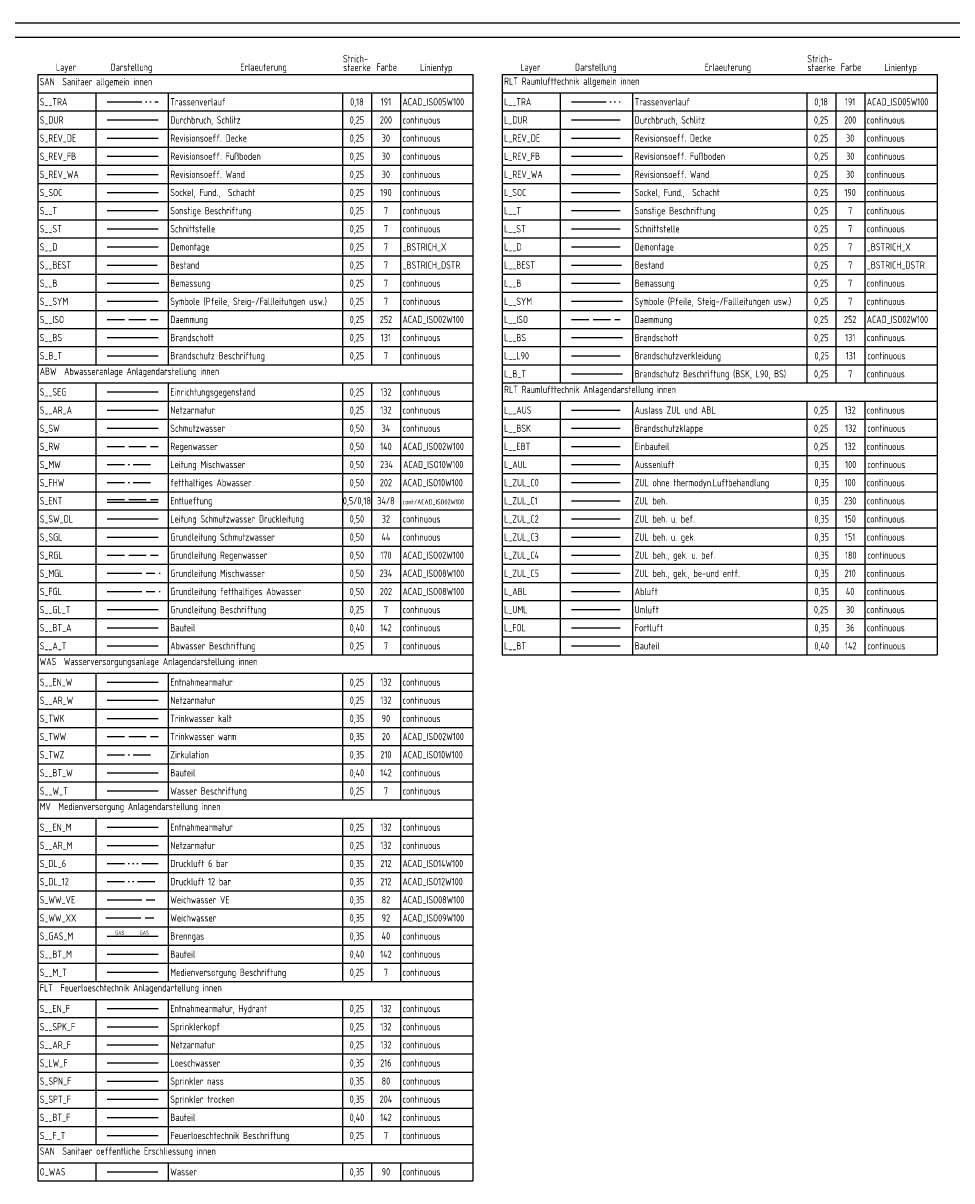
# Model space of a CAD drawing. Header units: millimetres. Extents: x 0 to 118900, y 0 to 84100.
# Tile 4 of 7: x 34500 to 66500, y 44202 to 84100. Entities that reach past the tile are written whole.
import ezdxf
from ezdxf.enums import TextEntityAlignment as Align

# ---------------------------------------------------------------- set-up
doc = ezdxf.new("R2010")
doc.units = ezdxf.units.MM
doc.header["$LTSCALE"] = 50
for name, pattern in [('ACAD_ISO02W100', [15, 12, -3]), ('ACAD_ISO05W100', [33, 24, -3, 0, -3, 0, -3]), ('ACAD_ISO08W100', [36, 24, -3, 6, -3]), ('ACAD_ISO09W100', [45, 24, -3, 6, -3, 6, -3]), ('ACAD_ISO10W100', [18, 12, -3, 0, -3]), ('ACAD_ISO12W100', [21, 12, -3, 0, -3, 0, -3]), ('ACAD_ISO14W100', [24, 12, -3, 0, -3, 0, -3, 0, -3])]:
    doc.linetypes.add(name, pattern=pattern)
doc.layers.get('Defpoints').update_dxf_attribs({"color": 1, "linetype": 'CONTINUOUS'})
for name, color, linetype in [('L__AUS', 132, 'CONTINUOUS'), ('L__B', 7, 'CONTINUOUS'), ('L__BEST', 7, '_BSTRICH_DSTR'), ('L__BS', 131, 'CONTINUOUS'), ('L__BSK', 132, 'CONTINUOUS'), ('L__BT', 142, 'CONTINUOUS'), ('L__D', 7, '_BSTRICH_X'), ('L__EBT', 132, 'CONTINUOUS'), ('L__ISO', 252, 'ACAD_ISO02W100'), ('L__L90', 131, 'CONTINUOUS'), ('L__ST', 7, 'CONTINUOUS'), ('L__SYM', 7, 'CONTINUOUS'), ('L__T', 7, 'CONTINUOUS'), ('L__TRA', 191, 'ACAD_ISO05W100'), ('L_ABL', 40, 'CONTINUOUS'), ('L_AUL', 100, 'CONTINUOUS'), ('L_B_T', 7, 'CONTINUOUS'), ('L_DUR', 200, 'CONTINUOUS'), ('L_FOL', 36, 'CONTINUOUS'), ('L_REV_DE', 30, 'CONTINUOUS'), ('L_REV_FB', 30, 'CONTINUOUS'), ('L_REV_WA', 30, 'CONTINUOUS'), ('L_SOC', 190, 'CONTINUOUS'), ('L_UML', 30, 'CONTINUOUS'), ('L_ZUL_C0', 100, 'CONTINUOUS'), ('L_ZUL_C1', 230, 'CONTINUOUS'), ('L_ZUL_C2', 150, 'CONTINUOUS'), ('L_ZUL_C3', 151, 'CONTINUOUS'), ('L_ZUL_C4', 180, 'CONTINUOUS'), ('L_ZUL_C5', 210, 'CONTINUOUS'), ('O_WAS', 90, 'CONTINUOUS'), ('S__A_T', 7, 'CONTINUOUS'), ('S__AR_A', 132, 'CONTINUOUS'), ('S__AR_F', 132, 'CONTINUOUS'), ('S__AR_M', 132, 'CONTINUOUS'), ('S__AR_W', 132, 'CONTINUOUS'), ('S__B', 7, 'CONTINUOUS'), ('S__BEST', 7, '_BSTRICH_DSTR'), ('S__BS', 131, 'CONTINUOUS'), ('S__BT_A', 142, 'CONTINUOUS'), ('S__BT_F', 142, 'CONTINUOUS'), ('S__BT_M', 142, 'CONTINUOUS'), ('S__BT_W', 142, 'CONTINUOUS'), ('S__D', 7, '_BSTRICH_X'), ('S__EN_F', 132, 'CONTINUOUS'), ('S__EN_M', 132, 'CONTINUOUS'), ('S__EN_W', 132, 'CONTINUOUS'), ('S__F_T', 7, 'CONTINUOUS'), ('S__GL_T', 7, 'CONTINUOUS'), ('S__ISO', 252, 'ACAD_ISO02W100'), ('S__M_T', 7, 'CONTINUOUS'), ('S__SEG', 132, 'CONTINUOUS'), ('S__SPK_F', 132, 'CONTINUOUS'), ('S__ST', 7, 'CONTINUOUS'), ('S__SYM', 7, 'CONTINUOUS'), ('S__T', 7, 'CONTINUOUS'), ('S__TRA', 191, 'ACAD_ISO05W100'), ('S__W_T', 7, 'CONTINUOUS'), ('S_B_T', 7, 'CONTINUOUS'), ('S_DL_12', 212, 'ACAD_ISO12W100'), ('S_DL_6', 212, 'ACAD_ISO14W100'), ('S_DUR', 200, 'CONTINUOUS'), ('S_ENT', 34, 'CONTINUOUS'), ('S_FGL', 202, 'ACAD_ISO08W100'), ('S_FHW', 202, 'ACAD_ISO10W100'), ('S_GAS_M', 40, 'CONTINUOUS'), ('S_LW_F', 216, 'CONTINUOUS'), ('S_MGL', 234, 'ACAD_ISO08W100'), ('S_MW', 234, 'ACAD_ISO10W100'), ('S_REV_DE', 30, 'CONTINUOUS'), ('S_REV_FB', 30, 'CONTINUOUS'), ('S_REV_WA', 30, 'CONTINUOUS'), ('S_RGL', 170, 'ACAD_ISO02W100'), ('S_RW', 140, 'ACAD_ISO02W100'), ('S_SGL', 44, 'CONTINUOUS'), ('S_SOC', 190, 'CONTINUOUS'), ('S_SPN_F', 80, 'CONTINUOUS'), ('S_SPT_F', 204, 'CONTINUOUS'), ('S_SW', 34, 'CONTINUOUS'), ('S_SW_DL', 32, 'CONTINUOUS'), ('S_TWK', 90, 'CONTINUOUS'), ('S_TWW', 20, 'ACAD_ISO02W100'), ('S_TWZ', 210, 'ACAD_ISO10W100'), ('S_WW_VE', 82, 'ACAD_ISO08W100'), ('S_WW_XX', 92, 'ACAD_ISO09W100'), ('Z__T', 7, 'CONTINUOUS')]:
    doc.layers.add(name, color=color, linetype=linetype)
doc.styles.add('BSTRICH', font='romans.shx')
doc.styles.add('ISOCP', font='isocp.shx', dxfattribs={"width": 0.8})
doc.linetypes.add('_BSTRICH_DSTR', pattern='A,0,-10,["//",BSTRICH,S=2,R=0,X=-2,Y=-1],-10', length=20)
doc.linetypes.add('_BSTRICH_X', pattern='A,0,-10,["X",BSTRICH,S=2,R=0,X=-2,Y=-1],-10', length=20)

msp = doc.modelspace()

# ---------------------------------------------------------------- linework, layer by layer
at = {"layer": 'Defpoints'}
for p, q in [((118900, 84100), (0, 84100)), ((118400, 83600), (2000, 83600))]:
    msp.add_line(p, q, dxfattribs=at)
at = {"layer": 'L__AUS'}
msp.add_line((53389, 70764), (55072, 70764), dxfattribs=at)
at = {"layer": 'L__B'}
msp.add_line((53389, 75139), (55072, 75139), dxfattribs=at)
at = {"layer": 'L__BEST'}
msp.add_line((53389, 75764), (55116, 75764), dxfattribs=at)
at = {"layer": 'L__BS'}
msp.add_line((53389, 73264), (55156, 73264), dxfattribs=at)
at = {"layer": 'L__BSK'}
msp.add_line((53389, 70139), (55072, 70139), dxfattribs=at)
at = {"layer": 'L__BT'}
msp.add_line((53389, 62639), (55072, 62639), dxfattribs=at)
at = {"layer": 'L__D'}
msp.add_line((53389, 76389), (55072, 76389), dxfattribs=at)
at = {"layer": 'L__EBT'}
msp.add_line((53389, 69514), (55072, 69514), dxfattribs=at)
at = {"layer": 'L__ISO'}
msp.add_line((53389, 73889), (55072, 73889), dxfattribs=at)
at = {"layer": 'L__L90'}
msp.add_line((53389, 72639), (55072, 72639), dxfattribs=at)
at = {"layer": 'L__ST'}
msp.add_line((53389, 77014), (55072, 77014), dxfattribs=at)
at = {"layer": 'L__SYM'}
msp.add_line((53389, 74514), (55156, 74514), dxfattribs=at)
at = {"layer": 'L__T'}
msp.add_line((53389, 77639), (55072, 77639), dxfattribs=at)
at = {"layer": 'L__TRA'}
msp.add_line((53389, 81389), (55072, 81389), dxfattribs=at)
at = {"layer": 'L_ABL'}
msp.add_line((53389, 64514), (55072, 64514), dxfattribs=at)
at = {"layer": 'L_AUL'}
msp.add_line((53389, 68889), (55072, 68889), dxfattribs=at)
at = {"layer": 'L_B_T'}
msp.add_line((53389, 72014), (55156, 72014), dxfattribs=at)
at = {"layer": 'L_DUR'}
msp.add_line((53389, 80764), (55072, 80764), dxfattribs=at)
at = {"layer": 'L_FOL'}
msp.add_line((53389, 63264), (55072, 63264), dxfattribs=at)
at = {"layer": 'L_REV_DE'}
msp.add_line((53389, 80139), (55072, 80139), dxfattribs=at)
at = {"layer": 'L_REV_FB'}
msp.add_line((53389, 79514), (55156, 79514), dxfattribs=at)
at = {"layer": 'L_REV_WA'}
msp.add_line((53389, 78889), (55072, 78889), dxfattribs=at)
at = {"layer": 'L_SOC'}
msp.add_line((53389, 78264), (55072, 78264), dxfattribs=at)
at = {"layer": 'L_UML'}
msp.add_line((53389, 63889), (55072, 63889), dxfattribs=at)
at = {"layer": 'L_ZUL_C0'}
msp.add_line((53389, 68264), (55072, 68264), dxfattribs=at)
at = {"layer": 'L_ZUL_C1'}
msp.add_line((53389, 67639), (55072, 67639), dxfattribs=at)
at = {"layer": 'L_ZUL_C2'}
msp.add_line((53389, 67014), (55072, 67014), dxfattribs=at)
at = {"layer": 'L_ZUL_C3'}
msp.add_line((53389, 66389), (55072, 66389), dxfattribs=at)
at = {"layer": 'L_ZUL_C4'}
msp.add_line((53389, 65764), (55072, 65764), dxfattribs=at)
at = {"layer": 'L_ZUL_C5'}
msp.add_line((53389, 65139), (55072, 65139), dxfattribs=at)
at = {"layer": 'O_WAS'}
msp.add_line((37389, 44514), (39136, 44514), dxfattribs=at)
at = {"layer": 'S__A_T'}
msp.add_line((37389, 62639), (39156, 62639), dxfattribs=at)
at = {"layer": 'S__AR_A'}
msp.add_line((37394, 70764), (39156, 70764), dxfattribs=at)
at = {"layer": 'S__AR_F'}
msp.add_line((37383, 48889), (39156, 48889), dxfattribs=at)
at = {"layer": 'S__AR_M'}
msp.add_line((37389, 55764), (39156, 55764), dxfattribs=at)
at = {"layer": 'S__AR_W'}
msp.add_line((37389, 60764), (39156, 60764), dxfattribs=at)
at = {"layer": 'S__B'}
msp.add_line((37389, 75139), (39179, 75139), dxfattribs=at)
at = {"layer": 'S__BEST'}
msp.add_line((37389, 75764), (39116, 75764), dxfattribs=at)
at = {"layer": 'S__BS'}
msp.add_line((37389, 73264), (39156, 73264), dxfattribs=at)
at = {"layer": 'S__BT_A'}
msp.add_line((37389, 63264), (39156, 63264), dxfattribs=at)
at = {"layer": 'S__BT_F'}
msp.add_line((37389, 46389), (39156, 46389), dxfattribs=at)
at = {"layer": 'S__BT_M'}
msp.add_line((37389, 52014), (39156, 52014), dxfattribs=at)
at = {"layer": 'S__BT_W'}
msp.add_line((37389, 58264), (39156, 58264), dxfattribs=at)
at = {"layer": 'S__D'}
msp.add_line((37389, 76389), (39156, 76389), dxfattribs=at)
at = {"layer": 'S__EN_F'}
msp.add_line((37389, 50139), (39156, 50139), dxfattribs=at)
at = {"layer": 'S__EN_M'}
msp.add_line((37389, 56389), (39156, 56389), dxfattribs=at)
at = {"layer": 'S__EN_W'}
msp.add_line((37394, 61389), (39156, 61389), dxfattribs=at)
at = {"layer": 'S__F_T'}
msp.add_line((37389, 45764), (39156, 45764), dxfattribs=at)
at = {"layer": 'S__GL_T'}
msp.add_line((37389, 63889), (39156, 63889), dxfattribs=at)
at = {"layer": 'S__ISO'}
msp.add_line((37389, 73889), (39156, 73889), dxfattribs=at)
at = {"layer": 'S__M_T'}
msp.add_line((37389, 51389), (39156, 51389), dxfattribs=at)
at = {"layer": 'S__SEG'}
msp.add_line((37394, 71389), (39156, 71389), dxfattribs=at)
at = {"layer": 'S__SPK_F'}
msp.add_line((37389, 49514), (39156, 49514), dxfattribs=at)
at = {"layer": 'S__ST'}
msp.add_line((37389, 77014), (39156, 77014), dxfattribs=at)
at = {"layer": 'S__SYM'}
msp.add_line((37389, 74514), (39156, 74514), dxfattribs=at)
at = {"layer": 'S__T'}
msp.add_line((37389, 77639), (39156, 77639), dxfattribs=at)
at = {"layer": 'S__TRA'}
msp.add_line((37389, 81389), (39156, 81389), dxfattribs=at)
at = {"layer": 'S__W_T'}
msp.add_line((37389, 57639), (39156, 57639), dxfattribs=at)
at = {"layer": 'S_B_T'}
msp.add_line((37389, 72639), (39156, 72639), dxfattribs=at)
at = {"layer": 'S_DL_12'}
msp.add_line((37389, 54514), (39156, 54514), dxfattribs=at)
at = {"layer": 'S_DL_6'}
msp.add_line((37389, 55139), (39156, 55139), dxfattribs=at)
at = {"layer": 'S_DUR'}
msp.add_line((37389, 80764), (39156, 80764), dxfattribs=at)
at = {"layer": 'S_ENT', "color": 8, "linetype": 'ACAD_ISO02W100'}
msp.add_line((37389, 67689), (39156, 67689), dxfattribs=at)
at = {"layer": 'S_ENT'}
msp.add_line((37389, 67589), (39156, 67589), dxfattribs=at)
at = {"layer": 'S_FGL'}
msp.add_line((37389, 64514), (39223, 64514), dxfattribs=at)
at = {"layer": 'S_FHW'}
msp.add_line((37389, 68264), (39156, 68264), dxfattribs=at)
at = {"layer": 'S_GAS_M'}
msp.add_line((37389, 52639), (39156, 52639), dxfattribs=at)
at = {"layer": 'S_LW_F'}
msp.add_line((37389, 48264), (39156, 48264), dxfattribs=at)
at = {"layer": 'S_MGL'}
msp.add_line((37389, 65139), (39223, 65139), dxfattribs=at)
at = {"layer": 'S_MW'}
msp.add_line((37389, 68889), (39156, 68889), dxfattribs=at)
at = {"layer": 'S_REV_DE'}
msp.add_line((37389, 80139), (39156, 80139), dxfattribs=at)
at = {"layer": 'S_REV_FB'}
msp.add_line((37389, 79514), (39156, 79514), dxfattribs=at)
at = {"layer": 'S_REV_WA'}
msp.add_line((37389, 78889), (39156, 78889), dxfattribs=at)
at = {"layer": 'S_RGL'}
msp.add_line((37389, 65764), (39156, 65764), dxfattribs=at)
at = {"layer": 'S_RW'}
msp.add_line((37389, 69514), (39156, 69514), dxfattribs=at)
at = {"layer": 'S_SGL'}
msp.add_line((37389, 66389), (39156, 66389), dxfattribs=at)
at = {"layer": 'S_SOC'}
msp.add_line((37389, 78264), (39156, 78264), dxfattribs=at)
at = {"layer": 'S_SPN_F'}
msp.add_line((37389, 47639), (39156, 47639), dxfattribs=at)
at = {"layer": 'S_SPT_F'}
msp.add_line((37389, 47014), (39156, 47014), dxfattribs=at)
at = {"layer": 'S_SW'}
msp.add_line((37389, 70139), (39156, 70139), dxfattribs=at)
at = {"layer": 'S_SW_DL'}
msp.add_line((37389, 67014), (39156, 67014), dxfattribs=at)
at = {"layer": 'S_TWK'}
msp.add_line((37389, 60139), (39156, 60139), dxfattribs=at)
at = {"layer": 'S_TWW'}
msp.add_line((37389, 59514), (39156, 59514), dxfattribs=at)
at = {"layer": 'S_TWZ'}
msp.add_line((37389, 58889), (39156, 58889), dxfattribs=at)
at = {"layer": 'S_WW_VE'}
msp.add_line((37389, 53889), (39156, 53889), dxfattribs=at)
at = {"layer": 'S_WW_XX'}
msp.add_line((37351, 53264), (39156, 53264), dxfattribs=at)
at = {"layer": 'Z__T'}
for p, q in [((35000, 82327), (35000, 44202)), ((35000, 82327), (50000, 82327)), ((50000, 82327), (50000, 44202)), ((51000, 82327), (51000, 62327)), ((51000, 82327), (66000, 82327)), ((66000, 82327), (66000, 62327)), ((35000, 81702), (50000, 81702)), ((37000, 81702), (37000, 72327)), ((39500, 81702), (39500, 72327)), ((45500, 81702), (45500, 72327)), ((46500, 81702), (46500, 72327)), ((47500, 81702), (47500, 72327)), ((51000, 81702), (66000, 81702)), ((53000, 81702), (53000, 71702)), ((55500, 81702), (55500, 71702)), ((61500, 81702), (61500, 71702)), ((62500, 81702), (62500, 71702)), ((63500, 81702), (63500, 71702)), ((35000, 81077), (50000, 81077)), ((51000, 81077), (66000, 81077)), ((35000, 80452), (50000, 80452)), ((51000, 80452), (66000, 80452)), ((35000, 79827), (50000, 79827)), ((51000, 79827), (66000, 79827)), ((35000, 79202), (50000, 79202)), ((51000, 79202), (66000, 79202)), ((35000, 78577), (50000, 78577)), ((51000, 78577), (66000, 78577)), ((35000, 77952), (50000, 77952)), ((51000, 77952), (66000, 77952)), ((35000, 77327), (50000, 77327)), ((51000, 77327), (66000, 77327)), ((35000, 76702), (50000, 76702)), ((51000, 76702), (66000, 76702)), ((35000, 76077), (50000, 76077)), ((51000, 76077), (66000, 76077)), ((35000, 75452), (50000, 75452)), ((51000, 75452), (66000, 75452)), ((35000, 74827), (50000, 74827)), ((51000, 74827), (66000, 74827)), ((35000, 74202), (50000, 74202)), ((51000, 74202), (66000, 74202)), ((35000, 73577), (50000, 73577)), ((51000, 73577), (66000, 73577)), ((35000, 72952), (50000, 72952)), ((51000, 72952), (66000, 72952)), ((35000, 72327), (50000, 72327)), ((51000, 72327), (66000, 72327)), ((35000, 71702), (50000, 71702)), ((37000, 71702), (37000, 62327)), ((39500, 71702), (39500, 62327)), ((45500, 71702), (45500, 62327)), ((46500, 71702), (46500, 62327)), ((47500, 71702), (47500, 62327)), ((51000, 71702), (66000, 71702)), ((35000, 71077), (50000, 71077)), ((51000, 71077), (66000, 71077)), ((53000, 71077), (53000, 62327)), ((55500, 71077), (55500, 62327)), ((61500, 71077), (61500, 62327)), ((62500, 71077), (62500, 62327)), ((63500, 71077), (63500, 62327)), ((35000, 70452), (50000, 70452)), ((51000, 70452), (66000, 70452)), ((35000, 69827), (50000, 69827)), ((51000, 69827), (66000, 69827)), ((35000, 69202), (50000, 69202)), ((51000, 69202), (66000, 69202)), ((35000, 68577), (50000, 68577)), ((51000, 68577), (66000, 68577)), ((35000, 67952), (50000, 67952)), ((51000, 67952), (66000, 67952)), ((35000, 67327), (50000, 67327)), ((51000, 67327), (66000, 67327)), ((35000, 66702), (50000, 66702)), ((51000, 66702), (66000, 66702)), ((35000, 66077), (50000, 66077)), ((51000, 66077), (66000, 66077)), ((35000, 65452), (50000, 65452)), ((51000, 65452), (66000, 65452)), ((35000, 64827), (50000, 64827)), ((51000, 64827), (66000, 64827)), ((35000, 64202), (50000, 64202)), ((51000, 64202), (66000, 64202)), ((35000, 63577), (50000, 63577)), ((51000, 63577), (66000, 63577)), ((35000, 62952), (50000, 62952)), ((51000, 62952), (66000, 62952)), ((35000, 62327), (50000, 62327)), ((51000, 62327), (66000, 62327)), ((35000, 61702), (50000, 61702)), ((37000, 61702), (37000, 57327)), ((39500, 61702), (39500, 57327)), ((45500, 61702), (45500, 57327)), ((46500, 61702), (46500, 57327)), ((47500, 61702), (47500, 57327)), ((35000, 61077), (50000, 61077)), ((35000, 60452), (50000, 60452)), ((35000, 59827), (50000, 59827)), ((35000, 59202), (50000, 59202)), ((35000, 58577), (50000, 58577)), ((35000, 57952), (50000, 57952)), ((35000, 57327), (50000, 57327)), ((35000, 56702), (50000, 56702)), ((37000, 56702), (37000, 51077)), ((39500, 56702), (39500, 51077)), ((45500, 56702), (45500, 51077)), ((46500, 56702), (46500, 51077)), ((47500, 56702), (47500, 51077)), ((35000, 56077), (50000, 56077)), ((35000, 55452), (50000, 55452)), ((35000, 54827), (50000, 54827)), ((35000, 54202), (50000, 54202)), ((35000, 53577), (50000, 53577)), ((35000, 52952), (50000, 52952)), ((35000, 52327), (50000, 52327)), ((35000, 51702), (50000, 51702)), ((35000, 51077), (50000, 51077)), ((35000, 50452), (50000, 50452)), ((37000, 50452), (37000, 45452)), ((39500, 50452), (39500, 45452)), ((45500, 50452), (45500, 45452)), ((46500, 50452), (46500, 45452)), ((47500, 50452), (47500, 45452)), ((35000, 49827), (50000, 49827)), ((35000, 49202), (50000, 49202)), ((35000, 48577), (50000, 48577)), ((35000, 47952), (50000, 47952)), ((35000, 47327), (50000, 47327)), ((35000, 46702), (50000, 46702)), ((35000, 46077), (50000, 46077)), ((35000, 45452), (50000, 45452)), ((35000, 44827), (50000, 44827)), ((37000, 44827), (37000, 44202)), ((39500, 44827), (39500, 44202)), ((45500, 44827), (45500, 44202)), ((46500, 44827), (46500, 44202)), ((47500, 44827), (47500, 44202)), ((35000, 44202), (50000, 44202))]:
    msp.add_line(p, q, dxfattribs=at)

# ---------------------------------------------------------------- texts
at = {"layer": 'S_GAS_M', "lineweight": 18, "style": 'ISOCP', "width": 0.8}
for p in [(37671, 52681), (38514, 52681)]:
    msp.add_text('GAS', height=140, dxfattribs=at).set_placement(p)
at = {"layer": 'Z__T', "style": 'ISOCP', "width": 0.8}
for s, p in [('Strich-', (45951, 82672)), ('Strich-', (61951, 82672)), ('Layer', (35978, 82383)), ('Darstellung', (38232, 82383)), ('Erlaeuterung', (42781, 82383)), ('staerke', (46002, 82375)), ('Farbe', (47027, 82385)), ('Linientyp', (48737, 82376)), ('Layer', (51978, 82383)), ('Darstellung', (54232, 82383)), ('Erlaeuterung', (58781, 82383)), ('staerke', (62002, 82375)), ('Farbe', (63027, 82385)), ('Linientyp', (64737, 82376))]:
    msp.add_text(s, height=250, dxfattribs=at).set_placement(p, align=Align.BOTTOM_CENTER)
for s, height, p in [('SAN  Sanitaer allgemein innen', 250, (35070, 81959)), ('RLT Raumlufttechnik allgemein innen', 250, (51070, 81977)), ('S__TRA', 250, (35070, 81264)), ('Trassenverlauf', 250, (39570, 81264)), ('ACAD_ISO05W100', 250, (47570, 81264)), ('L__TRA', 250, (51070, 81264)), ('Trassenverlauf', 250, (55570, 81264)), ('ACAD_ISO05W100', 250, (63566, 81264)), ('S_DUR', 250, (35070, 80639)), ('Durchbruch, Schlitz', 250, (39570, 80639)), ('continuous', 250, (47570, 80639)), ('L_DUR', 250, (51070, 80639)), ('Durchbruch, Schlitz', 250, (55570, 80639)), ('continuous', 250, (63566, 80639)), ('S_REV_DE', 250, (35070, 80014)), ('Revisionsoeff. Decke', 250, (39570, 80014)), ('continuous', 250, (47570, 80014)), ('L_REV_DE', 250, (51070, 80014)), ('Revisionsoeff. Decke', 250, (55570, 80014)), ('continuous', 250, (63566, 80014)), ('S_REV_FB', 250, (35070, 79389)), ('Revisionsoeff. Fußboden', 250, (39570, 79389)), ('continuous', 250, (47570, 79389)), ('L_REV_FB', 250, (51070, 79389)), ('Revisionsoeff. Fußboden', 250, (55570, 79389)), ('continuous', 250, (63570, 79389)), ('S_REV_WA', 250, (35070, 78764)), ('Revisionsoeff. Wand', 250, (39570, 78764)), ('continuous', 250, (47570, 78764)), ('L_REV_WA', 250, (51070, 78764)), ('Revisionsoeff. Wand', 250, (55570, 78764)), ('continuous', 250, (63566, 78764)), ('S_SOC', 250, (35070, 78139)), ('Sockel, Fund.,  Schacht', 250, (39570, 78139)), ('continuous', 250, (47570, 78139)), ('L_SOC', 250, (51070, 78139)), ('Sockel, Fund.,  Schacht', 250, (55570, 78139)), ('continuous', 250, (63566, 78139)), ('S__T', 250, (35070, 77514)), ('Sonstige Beschriftung ', 250, (39570, 77514)), ('continuous', 250, (47570, 77514)), ('L__T', 250, (51070, 77514)), ('Sonstige Beschriftung ', 250, (55570, 77514)), ('continuous', 250, (63566, 77514)), ('S__ST', 250, (35070, 76889)), ('Schnittstelle', 250, (39570, 76889)), ('continuous', 250, (47570, 76889)), ('L__ST', 250, (51070, 76889)), ('Schnittstelle', 250, (55570, 76889)), ('continuous', 250, (63566, 76889)), ('S__D', 250, (35070, 76264)), ('Demontage', 250, (39570, 76264)), ('_BSTRICH_X', 250, (47570, 76264)), ('L__D', 250, (51070, 76264)), ('Demontage', 250, (55570, 76264)), ('_BSTRICH_X', 250, (63570, 76264)), ('S__BEST', 250, (35070, 75639)), ('Bestand', 250, (39570, 75639)), ('_BSTRICH_DSTR', 250, (47570, 75639)), ('L__BEST', 250, (51070, 75639)), ('Bestand', 250, (55570, 75639)), ('_BSTRICH_DSTR', 250, (63570, 75639)), ('S__B', 250, (35070, 75014)), ('Bemassung', 250, (39570, 75014)), ('continuous', 250, (47570, 75014)), ('L__B', 250, (51070, 75014)), ('Bemassung', 250, (55572, 75014)), ('continuous', 250, (63566, 75014)), ('S__SYM', 250, (35070, 74389)), ('Symbole (Pfeile, Steig-/Fallleitungen usw.)', 250, (39570, 74389)), ('continuous', 250, (47570, 74389)), ('L__SYM', 250, (51070, 74389)), ('Symbole (Pfeile, Steig-/Fallleitungen usw.)', 250, (55570, 74389)), ('continuous', 250, (63570, 74389)), ('S__ISO', 250, (35070, 73764)), ('Daemmung ', 250, (39570, 73764)), ('ACAD_ISO02W100', 250, (47570, 73764)), ('L__ISO', 250, (51070, 73764)), ('Daemmung ', 250, (55570, 73764)), ('ACAD_ISO02W100', 250, (63566, 73764)), ('S__BS', 250, (35070, 73139)), ('Brandschott', 250, (39570, 73139)), ('continuous', 250, (47570, 73139)), ('L__BS', 250, (51070, 73139)), ('Brandschott', 250, (55570, 73139)), ('continuous', 250, (63570, 73139)), ('S_B_T', 250, (35070, 72514)), ('Brandschutz Beschriftung', 250, (39570, 72514)), ('continuous', 250, (47570, 72514)), ('L__L90', 250, (51070, 72514)), ('Brandschutzverkleidung', 250, (55570, 72514)), ('continuous', 250, (63587, 72514)), ('ABW  Abwasseranlage Anlagendarstellung innen', 250, (35070, 71977)), ('L_B_T', 250, (51070, 71889)), ('Brandschutz Beschriftung (BSK, L90, BS)', 250, (55570, 71889)), ('continuous', 250, (63570, 71889)), ('S__SEG', 250, (35070, 71264)), ('Einrichtungsgegenstand', 250, (39570, 71264)), ('continuous', 250, (47570, 71264)), ('RLT Raumlufttechnik Anlagendarstellung innen', 250, (51070, 71352)), ('S__AR_A', 250, (35070, 70639)), ('Netzarmatur', 250, (39570, 70639)), ('continuous', 250, (47570, 70639)), ('L__AUS', 250, (51070, 70639)), ('Auslass ZUL und ABL', 250, (55570, 70639)), ('continuous', 250, (63566, 70639)), ('S_SW', 250, (35070, 70014)), ('Schmutzwasser', 250, (39570, 70014)), ('continuous', 250, (47570, 70014)), ('L__BSK', 250, (51070, 70014)), ('Brandschutzklappe ', 250, (55572, 70014)), ('continuous', 250, (63587, 70014)), ('S_RW', 250, (35070, 69389)), ('Regenwasser', 250, (39570, 69389)), ('ACAD_ISO02W100', 250, (47570, 69389)), ('L__EBT', 250, (51070, 69389)), ('Einbauteil ', 250, (55570, 69389)), ('continuous', 250, (63566, 69389)), ('Leitung Mischwasser', 250, (39570, 68764)), ('Aussenluft', 250, (55570, 68764)), ('continuous', 250, (63587, 68764)), ('S_MW', 250, (35070, 68764)), ('ACAD_ISO10W100', 250, (47591, 68764)), ('L_AUL', 250, (51070, 68764)), ('S_FHW', 250, (35070, 68139)), ('fetthaltiges Abwasser', 250, (39570, 68139)), ('ACAD_ISO10W100', 250, (47570, 68139)), ('L_ZUL_C0', 250, (51070, 68139)), ('ZUL ohne thermodyn.Luftbehandlung', 250, (55572, 68139)), ('continuous', 250, (63566, 68139)), ('S_ENT', 250, (35070, 67514)), ('Entlueftung', 250, (39570, 67514)), ('cont/ACAD_ISO02W100', 175, (47570, 67514)), ('L_ZUL_C1', 250, (51070, 67514)), ('ZUL beh.', 250, (55570, 67514)), ('continuous', 250, (63566, 67514)), ('S_SW_DL', 250, (35070, 66889)), ('Leitung Schmutzwasser Druckleitung', 250, (39570, 66889)), ('continuous', 250, (47570, 66889)), ('L_ZUL_C2', 250, (51070, 66889)), ('ZUL beh. u. bef.', 250, (55572, 66889)), ('continuous', 250, (63566, 66889)), ('S_SGL', 250, (35070, 66264)), ('Grundleitung Schmutzwasser', 250, (39570, 66264)), ('continuous', 250, (47570, 66264)), ('L_ZUL_C3', 250, (51070, 66264)), ('ZUL beh. u. gek.', 250, (55570, 66264)), ('continuous', 250, (63566, 66264)), ('S_RGL', 250, (35070, 65639)), ('Grundleitung Regenwasser', 250, (39570, 65639)), ('ACAD_ISO02W100', 250, (47570, 65639)), ('L_ZUL_C4', 250, (51070, 65639)), ('ZUL beh., gek. u. bef.', 250, (55572, 65639)), ('continuous', 250, (63587, 65639)), ('S_MGL', 250, (35070, 65014)), ('Grundleitung Mischwasser', 250, (39570, 65014)), ('ACAD_ISO08W100', 250, (47570, 65014)), ('L_ZUL_C5', 250, (51070, 65014)), ('ZUL beh., gek., be-und entf.', 250, (55572, 65014)), ('continuous', 250, (63566, 65014)), ('S_FGL', 250, (35070, 64389)), ('Grundleitung fetthaltiges Abwasser', 250, (39570, 64389)), ('ACAD_ISO08W100', 250, (47570, 64389)), ('L_ABL', 250, (51070, 64389)), ('Abluft', 250, (55570, 64389)), ('continuous', 250, (63566, 64389)), ('S__GL_T', 250, (35070, 63764)), ('Grundleitung Beschriftung', 250, (39570, 63764)), ('continuous', 250, (47570, 63764)), ('L_UML', 250, (51070, 63764)), ('Umluft', 250, (55570, 63764)), ('continuous', 250, (63566, 63764)), ('S__BT_A', 250, (35070, 63139)), ('Bauteil ', 250, (39570, 63139)), ('continuous', 250, (47570, 63139)), ('L_FOL', 250, (51070, 63139)), ('Fortluft', 250, (55570, 63139)), ('continuous', 250, (63566, 63139)), ('S__A_T', 250, (35070, 62514)), ('Abwasser Beschriftung', 250, (39570, 62514)), ('continuous', 250, (47570, 62514)), ('L__BT', 250, (51070, 62514)), ('Bauteil ', 250, (55570, 62514)), ('continuous', 250, (63587, 62514)), ('WAS  Wasserversorgungsanlage Anlagendarstelluing innen', 250, (35070, 61977)), ('S__EN_W', 250, (35070, 61264)), ('Entnahmearmatur ', 250, (39570, 61264)), ('continuous', 250, (47570, 61264)), ('S__AR_W', 250, (35070, 60639)), ('Netzarmatur', 250, (39570, 60639)), ('continuous', 250, (47570, 60639)), ('S_TWK', 250, (35070, 60014)), ('Trinkwasser kalt', 250, (39570, 60014)), ('continuous', 250, (47570, 60014)), ('S_TWW', 250, (35070, 59389)), ('Trinkwasser warm', 250, (39570, 59389)), ('ACAD_ISO02W100', 250, (47570, 59389)), ('S_TWZ', 250, (35070, 58764)), ('Zirkulation', 250, (39570, 58764)), ('ACAD_ISO10W100', 250, (47570, 58764)), ('S__BT_W', 250, (35070, 58139)), ('Bauteil', 250, (39570, 58139)), ('continuous', 250, (47570, 58139)), ('S__W_T', 250, (35070, 57514)), ('Wasser Beschriftung', 250, (39570, 57514)), ('continuous', 250, (47570, 57514)), ('MV  Medienversorgung Anlagendarstellung innen', 250, (35070, 56977)), ('S__EN_M', 250, (35070, 56264)), ('Entnahmearmatur ', 250, (39570, 56264)), ('continuous', 250, (47570, 56264)), ('S__AR_M', 250, (35070, 55639)), ('Netzarmatur ', 250, (39570, 55639)), ('continuous', 250, (47570, 55639)), ('S_DL_6', 250, (35070, 55014)), ('Druckluft 6 bar', 250, (39570, 55014)), ('ACAD_ISO14W100', 250, (47570, 55014)), ('Druckluft 12 bar', 250, (39570, 54389)), ('S_DL_12', 250, (35070, 54389)), ('ACAD_ISO12W100', 250, (47570, 54389)), ('S_WW_VE', 250, (35070, 53764)), ('Weichwasser VE', 250, (39570, 53764)), ('ACAD_ISO08W100', 250, (47570, 53764)), ('S_WW_XX', 250, (35070, 53139)), ('Weichwasser ', 250, (39570, 53139)), ('ACAD_ISO09W100', 250, (47570, 53139)), ('S_GAS_M', 250, (35070, 52514)), ('Brenngas', 250, (39570, 52514)), ('continuous', 250, (47570, 52514)), ('S__BT_M', 250, (35070, 51889)), ('Bauteil ', 250, (39570, 51889)), ('continuous', 250, (47570, 51889)), ('S__M_T', 250, (35070, 51264)), ('Medienversorgung Beschriftung', 250, (39570, 51264)), ('continuous', 250, (47570, 51264)), ('FLT  Feuerloeschtechnik Anlagendartellung innen', 250, (35070, 50727)), ('Entnahmearmatur, Hydrant', 250, (39570, 50014)), ('continuous', 250, (47570, 50014)), ('S__EN_F', 250, (35070, 50014)), ('S__SPK_F', 250, (35070, 49389)), ('Sprinklerkopf ', 250, (39570, 49389)), ('continuous', 250, (47570, 49389)), ('S__AR_F', 250, (35070, 48764)), ('Netzarmatur', 250, (39570, 48764)), ('continuous', 250, (47570, 48764)), ('S_LW_F', 250, (35070, 48139)), ('Loeschwasser', 250, (39570, 48139)), ('continuous', 250, (47570, 48139)), ('S_SPN_F', 250, (35070, 47514)), ('Sprinkler nass', 250, (39570, 47514)), ('continuous', 250, (47570, 47514)), ('S_SPT_F', 250, (35070, 46889)), ('Sprinkler trocken', 250, (39570, 46889)), ('continuous', 250, (47570, 46889)), ('S__BT_F', 250, (35070, 46264)), ('Bauteil ', 250, (39570, 46264)), ('continuous', 250, (47570, 46264)), ('S__F_T', 250, (35070, 45639)), ('Feuerloeschtechnik Beschriftung', 250, (39570, 45639)), ('continuous', 250, (47570, 45639)), ('SAN  Sanitaer oeffentliche Erschliessung innen', 250, (35070, 45102)), ('O_WAS', 250, (35070, 44389)), ('Wasser', 250, (39570, 44389)), ('continuous', 250, (47570, 44389))]:
    msp.add_text(s, height=height, dxfattribs=at).set_placement(p)
for s, p in [('0,18', (46000, 81264)), ('191', (47000, 81264)), ('0,18', (61996, 81264)), ('191', (62996, 81264)), ('0,25', (46000, 80639)), ('200', (47000, 80639)), ('0,25', (61996, 80639)), ('200', (62996, 80639)), ('0,25', (46000, 80014)), ('30', (47000, 80014)), ('0,25', (61996, 80014)), ('30', (62996, 80014)), ('0,25', (46000, 79389)), ('30', (47000, 79389)), ('0,25', (62000, 79389)), ('30', (63000, 79389)), ('0,25', (46000, 78764)), ('30', (47000, 78764)), ('0,25', (61996, 78764)), ('30', (62996, 78764)), ('0,25', (46000, 78139)), ('190', (47000, 78139)), ('0,25', (61996, 78139)), ('190', (62996, 78139)), ('0,25', (46000, 77514)), ('7', (47000, 77514)), ('0,25', (61996, 77514)), ('7', (62996, 77514)), ('0,25', (46000, 76889)), ('7', (47000, 76889)), ('0,25', (61996, 76889)), ('7', (62996, 76889)), ('0,25', (46000, 76264)), ('7', (47000, 76264)), ('0,25', (61996, 76264)), ('7', (62996, 76264)), ('0,25', (46000, 75639)), ('7', (47000, 75639)), ('0,25', (62000, 75639)), ('7', (63000, 75639)), ('0,25', (46000, 75014)), ('7', (47000, 75014)), ('0,25', (61996, 75014)), ('7', (62996, 75014)), ('0,25', (46000, 74389)), ('7', (47000, 74389)), ('0,25', (62000, 74389)), ('7', (63000, 74389)), ('0,25', (46000, 73764)), ('252', (47000, 73764)), ('0,25', (61996, 73764)), ('252', (62996, 73764)), ('0,25', (46000, 73139)), ('131', (47000, 73139)), ('0,25', (62000, 73139)), ('131', (63000, 73139)), ('0,25', (46000, 72514)), ('7', (47000, 72514)), ('0,25', (62017, 72514)), ('131', (63017, 72514)), ('0,25', (62000, 71889)), ('7', (63000, 71889)), ('0,25', (46000, 71264)), ('132', (47000, 71264)), ('0,25', (46000, 70639)), ('132', (47000, 70639)), ('0,25', (61996, 70639)), ('132', (62996, 70639)), ('0,50', (46000, 70014)), ('34', (47000, 70014)), ('0,25', (61996, 70014)), ('132', (63017, 70014)), ('0,50', (46000, 69389)), ('140', (47000, 69389)), ('0,25', (61996, 69389)), ('132', (62996, 69389)), ('0,50', (46000, 68764)), ('234', (47021, 68764)), ('0,35', (62017, 68764)), ('100', (63017, 68764)), ('0,50', (46000, 68139)), ('202', (47000, 68139)), ('0,35', (62017, 68139)), ('100', (62996, 68139)), ('0,5/0,18', (46000, 67514)), ('34/8', (47000, 67514)), ('0,35', (62017, 67514)), ('230', (62996, 67514)), ('0,50', (46000, 66889)), ('32', (47000, 66889)), ('0,35', (62017, 66889)), ('150', (62996, 66889)), ('0,50', (46000, 66264)), ('44', (47000, 66264)), ('0,35', (62017, 66264)), ('151', (62996, 66264)), ('0,50', (46000, 65639)), ('170', (47000, 65639)), ('0,35', (62017, 65639)), ('180', (63017, 65639)), ('0,50', (46000, 65014)), ('234', (47000, 65014)), ('0,35', (62017, 65014)), ('210', (62996, 65014)), ('0,50', (46000, 64389)), ('202', (47000, 64389)), ('0,35', (62017, 64389)), ('40', (62996, 64389)), ('0,25', (46000, 63764)), ('7', (47000, 63764)), ('0,25', (61996, 63764)), ('30', (62996, 63764)), ('0,40', (46000, 63139)), ('142', (47000, 63139)), ('0,35', (62017, 63139)), ('36', (62996, 63139)), ('0,25', (46000, 62514)), ('7', (47000, 62514)), ('0,40', (62017, 62514)), ('142', (63017, 62514)), ('0,25', (46000, 61264)), ('132', (47000, 61264)), ('0,25', (46000, 60639)), ('132', (47000, 60639)), ('0,35', (46000, 60014)), ('90', (47000, 60014)), ('0,35', (46000, 59389)), ('20', (47000, 59389)), ('0,35', (46000, 58764)), ('210', (47000, 58764)), ('0,40', (46000, 58139)), ('142', (47000, 58139)), ('0,25', (46000, 57514)), ('7', (47000, 57514)), ('0,25', (46000, 56264)), ('132', (47000, 56264)), ('0,25', (46000, 55639)), ('132', (47000, 55639)), ('0,35', (46000, 55014)), ('212', (47000, 55014)), ('0,35', (46000, 54389)), ('212', (47000, 54389)), ('0,35', (46000, 53764)), ('82', (47000, 53764)), ('0,35', (46000, 53139)), ('92', (47000, 53139)), ('0,35', (46000, 52514)), ('40', (47000, 52514)), ('0,40', (46000, 51889)), ('142', (47000, 51889)), ('0,25', (46000, 51264)), ('7', (47000, 51264)), ('0,25', (46000, 50014)), ('132', (47000, 50014)), ('0,25', (46000, 49389)), ('132', (47000, 49389)), ('0,25', (46000, 48764)), ('132', (47000, 48764)), ('0,35', (46000, 48139)), ('216', (47000, 48139)), ('0,35', (46000, 47514)), ('80', (47000, 47514)), ('0,35', (46000, 46889)), ('204', (47000, 46889)), ('0,40', (46000, 46264)), ('142', (47000, 46264)), ('0,25', (46000, 45639)), ('7', (47000, 45639)), ('0,35', (46000, 44389)), ('90', (47000, 44389))]:
    msp.add_text(s, height=250, dxfattribs=at).set_placement(p, align=Align.CENTER)

doc.saveas('drawing.dxf')
